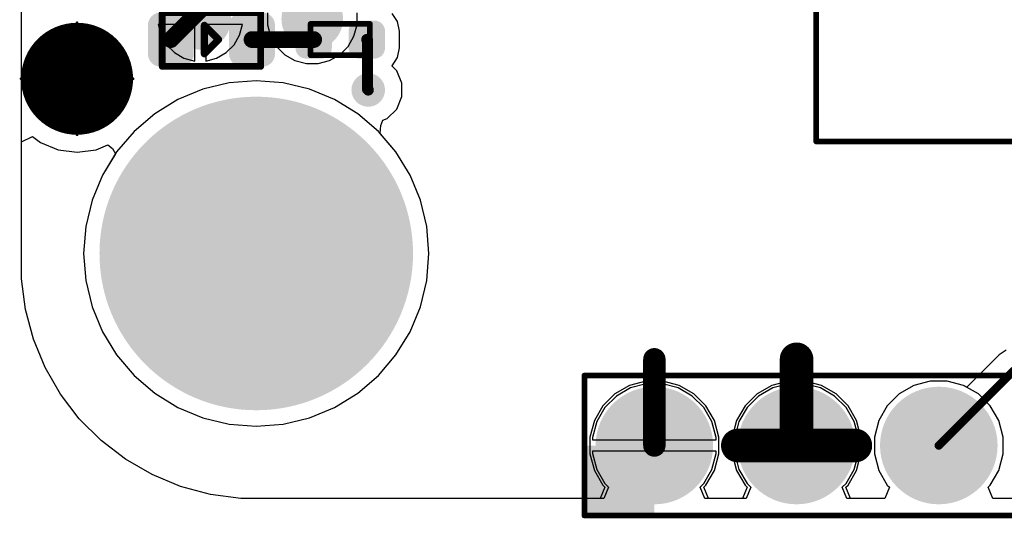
# Model space of a CAD drawing. Header units: inches. Extents: x 0.3 to 40.7, y 0 to 25.4.
# Tile 1 of 15: x 0.3 to 17.9, y 0 to 8.9. Entities that reach past the tile are written whole.
import ezdxf

# ---------------------------------------------------------------- set-up
doc = ezdxf.new("R2010")
doc.units = ezdxf.units.IN
for name, color, linetype in [('BOTTOM', 5, 'Continuous'), ('Bottom Solder', 6, 'Continuous'), ('Pad Holes', 156, 'Continuous'), ('TOP', 1, 'Continuous'), ('Top Assembly', 56, 'Continuous'), ('Top Overlay', 2, 'Continuous'), ('Top Solder', 216, 'Continuous'), ('Via Holes', 16, 'Continuous')]:
    doc.layers.add(name, color=color, linetype=linetype)

# ---------------------------------------------------------------- blocks, each defined once
blk = doc.blocks.new('F_____________1___F_________1_2924')
at = {"layer": 'TOP'}
h = blk.add_hatch(color=1, dxfattribs=at)
edge = h.paths.add_edge_path()
edge.add_arc((0, 0), 0.499999, 0, 360)
at = {"layer": 'Top Solder'}
h = blk.add_hatch(color=216, dxfattribs=at)
edge = h.paths.add_edge_path()
edge.add_arc((0, 0), 0.999998, 0, 360)
at = {"layer": 'TOP'}
for points, const_width in [([(0.499999, 0, 1), (-0.499999, 0, 1)], 1.00000054), ([(-0.7499985, 0, 1), (-0.2499995, 0, 1)], 0.499999), ([(0.2499995, 0, 1), (0.7499985, 0, 1)], 0.499999)]:
    blk.add_lwpolyline(points, format="xyb", close=True, dxfattribs=dict(at, const_width=const_width))
at = {"layer": 'Top Assembly', "const_width": 0.0499999}
for points in [[(0, 0), (0, 1.00000054)], [(0, 0), (-1.00000054, 0)], [(1.00000054, 0), (0, 0)], [(0, -1.00000054), (0, 0)]]:
    blk.add_lwpolyline(points, dxfattribs=at)
at = {"layer": 'Top Assembly'}
for points, const_width in [([(-0.01249934, 1.00000054, 1), (0.01249934, 1.00000054, 1)], 0.02499868), ([(0.499999, 0, 1), (-0.499999, 0, 1)], 0.0499999), ([(-1.01249988, 0, 1), (-0.9875012, 0, 1)], 0.02499868), ([(-0.5124983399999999, 0, 1), (-0.4874996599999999, 0, 1)], 0.02499868), ([(-0.01249934, 0, 1), (0.01249934, 0, 1)], 0.02499868), ([(-0.01249934, 0, 1), (0.01249934, 0, 1)], 0.02499868), ([(-0.01249934, 0, 1), (0.01249934, 0, 1)], 0.02499868), ([(-0.01249934, 0, 1), (0.01249934, 0, 1)], 0.02499868), ([(0.4874996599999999, 0, 1), (0.5124983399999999, 0, 1)], 0.02499868), ([(0.9875012, 0, 1), (1.01249988, 0, 1)], 0.02499868), ([(-0.01249934, -1.00000054, 1), (0.01249934, -1.00000054, 1)], 0.02499868)]:
    blk.add_lwpolyline(points, format="xyb", close=True, dxfattribs=dict(at, const_width=const_width))
blk = doc.blocks.new('LEDC1608X80N_AK_2940')
at = {"layer": 'TOP'}
h = blk.add_hatch(color=1, dxfattribs=at)
edge = h.paths.add_edge_path()
edge.add_arc((-0.54499891, -0.2549982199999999), 0.17999964, 270, 360)
edge.add_line((-0.36499927, -0.2549982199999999), (-0.36499927, 0.2550033))
edge.add_arc((-0.54499891, 0.2550033), 0.17999964, 0, 90)
edge.add_line((-0.54499891, 0.4350029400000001), (-0.9050007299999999, 0.4350029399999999))
edge.add_arc((-0.9050007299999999, 0.2550032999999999), 0.17999964, 90, 180)
edge.add_line((-1.08500037, 0.2550032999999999), (-1.08500037, -0.2549982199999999))
edge.add_arc((-0.9050007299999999, -0.25499822), 0.17999964, 180, 270)
edge.add_line((-0.9050007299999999, -0.43499786), (-0.54499891, -0.43499786))
h = blk.add_hatch(color=1, dxfattribs=at)
edge = h.paths.add_edge_path()
edge.add_arc((0.54499891, 0.2549982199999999), 0.17999964, 90, 180)
edge.add_line((0.36499927, 0.2549982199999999), (0.36499927, -0.2550032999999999))
edge.add_arc((0.54499891, -0.2550033), 0.17999964, 180, 270)
edge.add_line((0.54499891, -0.4350029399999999), (0.9050007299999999, -0.4350029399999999))
edge.add_arc((0.9050007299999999, -0.2550033), 0.17999964, 270, 360)
edge.add_line((1.08500037, -0.2550033), (1.08500037, 0.2549982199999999))
edge.add_arc((0.9050007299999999, 0.2549982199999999), 0.17999964, 0, 90)
edge.add_line((0.9050007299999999, 0.43499786), (0.54499891, 0.43499786))
at = {"layer": 'Top Solder'}
h = blk.add_hatch(color=216, dxfattribs=at)
edge = h.paths.add_edge_path()
edge.add_arc((-0.54499891, -0.2549982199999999), 0.22999954, 270, 360)
edge.add_line((-0.31499937, -0.2549982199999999), (-0.31499937, 0.2550033))
edge.add_arc((-0.54499891, 0.2550033), 0.22999954, 0, 90)
edge.add_line((-0.54499891, 0.48500284), (-0.9050007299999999, 0.4850028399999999))
edge.add_arc((-0.9050007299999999, 0.2550032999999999), 0.22999954, 90, 180)
edge.add_line((-1.13500027, 0.2550033), (-1.13500027, -0.2549982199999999))
edge.add_arc((-0.9050007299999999, -0.25499822), 0.22999954, 180, 270)
edge.add_line((-0.9050007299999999, -0.4849977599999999), (-0.54499891, -0.4849977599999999))
h = blk.add_hatch(color=216, dxfattribs=at)
edge = h.paths.add_edge_path()
edge.add_arc((0.54499891, 0.2549982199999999), 0.22999954, 90, 180)
edge.add_line((0.31499937, 0.25499822), (0.31499937, -0.2550032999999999))
edge.add_arc((0.54499891, -0.2550033), 0.22999954, 180, 270)
edge.add_line((0.54499891, -0.4850028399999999), (0.9050007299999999, -0.4850028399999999))
edge.add_arc((0.9050007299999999, -0.2550033), 0.22999954, 270, 360)
edge.add_line((1.13500027, -0.2550033), (1.13500027, 0.2549982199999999))
edge.add_arc((0.9050007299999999, 0.2549982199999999), 0.22999954, 0, 90)
edge.add_line((0.9050007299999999, 0.4849977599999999), (0.54499891, 0.4849977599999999))
at = {"layer": 'Top Assembly'}
for points, const_width in [([(-0.88000078, 0.48000158), (-0.8800033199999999, -0.4799965)], 0.11999976), ([(0.88000078, 0.48000158), (-0.88000078, 0.48000158)], 0.11999976), ([(0.8800033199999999, -0.4799965), (0.88000078, 0.48000158)], 0.11999976), ([(0.127, 0.25400254), (-0.127, 2.54e-06)], 0.127), ([(0.127, 0.25400254), (0.12699746, -0.254)], 0.127), ([(0.12699746, -0.254), (-0.127, 2.54e-06)], 0.127), ([(0.8800033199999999, -0.4799965), (-0.8800033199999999, -0.4799965)], 0.11999976)]:
    blk.add_lwpolyline(points, dxfattribs=dict(at, const_width=const_width))
for points, const_width in [([(-0.9100007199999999, 0.48000158, 1), (-0.8500008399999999, 0.48000158, 1)], 0.05999988), ([(-0.9100007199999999, 0.48000158, 1), (-0.8500008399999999, 0.48000158, 1)], 0.05999988), ([(0.8500008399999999, 0.48000158, 1), (0.9100007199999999, 0.48000158, 1)], 0.05999988), ([(0.8500008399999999, 0.48000158, 1), (0.9100007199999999, 0.48000158, 1)], 0.05999988), ([(0.09525, 0.25400254, 1), (0.15875, 0.25400254, 1)], 0.0635), ([(0.09525, 0.25400254, 1), (0.15875, 0.25400254, 1)], 0.0635), ([(-0.15875, 2.54e-06, 1), (-0.09525, 2.54e-06, 1)], 0.0635), ([(-0.15875, 2.54e-06, 1), (-0.09525, 2.54e-06, 1)], 0.0635), ([(0.09524746, -0.254, 1), (0.15874746, -0.254, 1)], 0.0635), ([(0.09524746, -0.254, 1), (0.15874746, -0.254, 1)], 0.0635), ([(-0.91000326, -0.4799965, 1), (-0.85000338, -0.4799965, 1)], 0.05999988), ([(-0.91000326, -0.4799965, 1), (-0.85000338, -0.4799965, 1)], 0.05999988), ([(0.85000338, -0.4799965, 1), (0.91000326, -0.4799965, 1)], 0.05999988), ([(0.85000338, -0.4799965, 1), (0.91000326, -0.4799965, 1)], 0.05999988)]:
    blk.add_lwpolyline(points, format="xyb", close=True, dxfattribs=dict(at, const_width=const_width))
blk = doc.blocks.new('RES_0402_2941')
at = {"layer": 'TOP'}
h = blk.add_hatch(color=1, dxfattribs=at)
edge = h.paths.add_edge_path()
edge.add_arc((-0.34025205, -0.14975078), 0.14024864, 270, 360)
edge.add_line((-0.20000341, -0.14975078), (-0.20000341, 0.14975078))
edge.add_arc((-0.34025205, 0.14975078), 0.14024864, 0, 90)
edge.add_line((-0.34025205, 0.28999942), (-0.60975367, 0.28999942))
edge.add_arc((-0.60975367, 0.14975078), 0.14024864, 90, 180)
edge.add_line((-0.75000231, 0.14975078), (-0.75000231, -0.14975078))
edge.add_arc((-0.60975367, -0.14975078), 0.14024864, 180, 270)
edge.add_line((-0.60975367, -0.28999942), (-0.34025205, -0.28999942))
h = blk.add_hatch(color=1, dxfattribs=at)
edge = h.paths.add_edge_path()
edge.add_arc((0.34024697, 0.14974824), 0.14024864, 90, 180)
edge.add_line((0.19999833, 0.14974824), (0.19999833, -0.14975332))
edge.add_arc((0.34024697, -0.14975332), 0.14024864, 180, 270)
edge.add_line((0.34024697, -0.29000196), (0.6097485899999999, -0.29000196))
edge.add_arc((0.6097485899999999, -0.14975332), 0.14024864, 270, 360)
edge.add_line((0.74999723, -0.14975332), (0.74999723, 0.14974824))
edge.add_arc((0.6097485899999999, 0.14974824), 0.14024864, 0, 90)
edge.add_line((0.6097485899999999, 0.28999688), (0.34024697, 0.28999688))
at = {"layer": 'Top Solder'}
h = blk.add_hatch(color=216, dxfattribs=at)
edge = h.paths.add_edge_path()
edge.add_arc((-0.34025205, -0.14975078), 0.19024854, 270, 360)
edge.add_line((-0.15000351, -0.14975078), (-0.15000351, 0.14975078))
edge.add_arc((-0.34025205, 0.14975078), 0.19024854, 0, 90)
edge.add_line((-0.34025205, 0.33999932), (-0.60975367, 0.33999932))
edge.add_arc((-0.60975367, 0.14975078), 0.19024854, 90, 180)
edge.add_line((-0.80000221, 0.14975078), (-0.80000221, -0.14975078))
edge.add_arc((-0.60975367, -0.14975078), 0.19024854, 180, 270)
edge.add_line((-0.60975367, -0.33999932), (-0.34025205, -0.33999932))
h = blk.add_hatch(color=216, dxfattribs=at)
edge = h.paths.add_edge_path()
edge.add_arc((0.34024697, 0.14974824), 0.19024854, 90, 180)
edge.add_line((0.14999843, 0.14974824), (0.14999843, -0.14975332))
edge.add_arc((0.34024697, -0.14975332), 0.19024854, 180, 270)
edge.add_line((0.3402469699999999, -0.34000186), (0.6097485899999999, -0.34000186))
edge.add_arc((0.6097485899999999, -0.14975332), 0.19024854, 270, 360)
edge.add_line((0.79999713, -0.14975332), (0.79999713, 0.14974824))
edge.add_arc((0.6097485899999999, 0.14974824), 0.19024854, 0, 90)
edge.add_line((0.6097485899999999, 0.33999678), (0.34024697, 0.33999678))
at = {"layer": 'Top Assembly', "const_width": 0.0999998}
for points in [[(-0.5299989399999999, 0.27999944), (-0.53000148, -0.2799969)], [(0.53000148, 0.28000452), (-0.5299989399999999, 0.27999944)], [(0.53000148, 0.28000452), (0.5299963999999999, -0.28000198)], [(0.5299963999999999, -0.28000198), (-0.53000148, -0.2799969)]]:
    blk.add_lwpolyline(points, dxfattribs=at)
at = {"layer": 'Top Assembly', "const_width": 0.0499999}
for points in [[(-0.55499762, 0.27999944, 1), (-0.50500026, 0.27999944, 1)], [(-0.55499762, 0.27999944, 1), (-0.50500026, 0.27999944, 1)], [(0.5050028, 0.28000452, 1), (0.55500016, 0.28000452, 1)], [(0.5050028, 0.28000452, 1), (0.55500016, 0.28000452, 1)], [(-0.55500016, -0.2799969, 1), (-0.5050028, -0.2799969, 1)], [(-0.55500016, -0.2799969, 1), (-0.5050028, -0.2799969, 1)], [(0.50499772, -0.28000198, 1), (0.55499508, -0.28000198, 1)], [(0.50499772, -0.28000198, 1), (0.55499508, -0.28000198, 1)]]:
    blk.add_lwpolyline(points, format="xyb", close=True, dxfattribs=at)
blk = doc.blocks.new('TP_1_00MM_B_2943')
at = {"layer": 'BOTTOM'}
h = blk.add_hatch(color=5, dxfattribs=at)
edge = h.paths.add_edge_path()
edge.add_arc((0, 0), 0.499999, 0, 360)
at = {"layer": 'Bottom Solder'}
h = blk.add_hatch(color=6, dxfattribs=at)
edge = h.paths.add_edge_path()
edge.add_arc((0, 0), 0.5499989, 0, 360)
blk = doc.blocks.new('TP_1_00MM_B_2947')
at = {"layer": 'BOTTOM'}
h = blk.add_hatch(color=5, dxfattribs=at)
edge = h.paths.add_edge_path()
edge.add_arc((0, 0), 0.499999, 0, 360)
at = {"layer": 'Bottom Solder'}
h = blk.add_hatch(color=6, dxfattribs=at)
edge = h.paths.add_edge_path()
edge.add_arc((0, 0), 0.5499989, 0, 360)
blk = doc.blocks.new('PKLCS1212E4001_R1_2958')
at = {"layer": 'TOP'}
for points in [[(1.99999981, 6.19999903), (1.99999981, 4.99999889), (-1.99999981, 4.99999889), (-1.99999981, 6.19999903)], [(1.99999981, -4.99999889), (1.99999981, -6.19999903), (-1.99999981, -6.19999903), (-1.99999981, -4.99999889)]]:
    blk.add_hatch(color=1, dxfattribs=at).paths.add_polyline_path(points)
at = {"layer": 'Top Assembly'}
blk.add_hatch(color=56, dxfattribs=at).paths.add_polyline_path([(-5.99998038, 2.99998384), (-2.9999813, 2.99998384), (-2.9999813, 5.99998292), (-5.99998038, 5.99998292)])
at = {"layer": 'Top Solder'}
for points in [[(2.04999971, 6.249998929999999), (2.04999971, 4.949998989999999), (-2.04999971, 4.949998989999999), (-2.04999971, 6.249998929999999)], [(2.04999971, -4.949998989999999), (2.04999971, -6.249998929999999), (-2.04999971, -6.249998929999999), (-2.04999971, -4.949998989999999)]]:
    blk.add_hatch(color=216, dxfattribs=at).paths.add_polyline_path(points)
at = {"layer": 'Top Assembly', "const_width": 0.0999998}
for points in [[(6.000000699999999, 6.000000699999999), (-6.000000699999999, 6.000000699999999)], [(-6.000000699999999, 6.000000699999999), (-6.000000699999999, -6.000000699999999)], [(6.000000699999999, 6.000000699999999), (6.000000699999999, -6.000000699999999)], [(6.000000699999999, -6.000000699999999), (-6.000000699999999, -6.000000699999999)]]:
    blk.add_lwpolyline(points, dxfattribs=at)
at = {"layer": 'Top Assembly', "const_width": 0.0499999}
for points in [[(-6.02499938, 6.000000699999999, 1), (-5.97500202, 6.000000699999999, 1)], [(-6.02499938, 6.000000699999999, 1), (-5.97500202, 6.000000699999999, 1)], [(5.97500202, 6.000000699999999, 1), (6.02499938, 6.000000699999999, 1)], [(5.97500202, 6.000000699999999, 1), (6.02499938, 6.000000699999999, 1)], [(-6.02499938, -6.000000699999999, 1), (-5.97500202, -6.000000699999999, 1)], [(-6.02499938, -6.000000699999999, 1), (-5.97500202, -6.000000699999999, 1)], [(5.97500202, -6.000000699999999, 1), (6.02499938, -6.000000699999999, 1)], [(5.97500202, -6.000000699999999, 1), (6.02499938, -6.000000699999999, 1)]]:
    blk.add_lwpolyline(points, format="xyb", close=True, dxfattribs=at)
at = {"layer": 'Top Overlay', "const_width": 0.2999994}
for points in [[(0, 3.99999962), (-2.00000108, 2.00000108)], [(2.00000108, 2.00000108), (0, 3.99999962)], [(2.00000108, 2.00000108), (-2.00000108, 2.00000108)]]:
    blk.add_lwpolyline(points, dxfattribs=at)
at = {"layer": 'Top Overlay', "const_width": 0.1499997}
for points in [[(-0.07499858, 3.99999962, 1), (0.07499858, 3.99999962, 1)], [(-0.07499858, 3.99999962, 1), (0.07499858, 3.99999962, 1)], [(-2.07499966, 2.00000108, 1), (-1.9250025, 2.00000108, 1)], [(-2.07499966, 2.00000108, 1), (-1.9250025, 2.00000108, 1)], [(1.9250025, 2.00000108, 1), (2.07499966, 2.00000108, 1)], [(1.9250025, 2.00000108, 1), (2.07499966, 2.00000108, 1)]]:
    blk.add_lwpolyline(points, format="xyb", close=True, dxfattribs=at)
blk = doc.blocks.new('PIN_HEADER_2_54___VERT__1_8POS_2960')
at = {"layer": 'BOTTOM'}
h = blk.add_hatch(color=5, dxfattribs=at)
edge = h.paths.add_edge_path()
edge.add_arc((-8.889999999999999, 0), 0.8499983, 0, 360)
h = blk.add_hatch(color=5, dxfattribs=at)
edge = h.paths.add_edge_path()
edge.add_arc((-6.35, 0), 0.8499983, 0, 360)
h = blk.add_hatch(color=5, dxfattribs=at)
edge = h.paths.add_edge_path()
edge.add_arc((-3.81, 0), 0.8499983, 0, 360)
at = {"layer": 'Bottom Solder'}
h = blk.add_hatch(color=6, dxfattribs=at)
edge = h.paths.add_edge_path()
edge.add_arc((-8.889999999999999, 0), 1.0499979, 0, 360)
h = blk.add_hatch(color=6, dxfattribs=at)
edge = h.paths.add_edge_path()
edge.add_arc((-6.35, 0), 1.0499979, 0, 360)
h = blk.add_hatch(color=6, dxfattribs=at)
edge = h.paths.add_edge_path()
edge.add_arc((-3.81, 0), 1.0499979, 0, 360)
at = {"layer": 'Pad Holes'}
h = blk.add_hatch(color=7, dxfattribs=at)
edge = h.paths.add_edge_path()
edge.add_arc((-8.889999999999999, 0), 0.499999, 0, 360)
h = blk.add_hatch(color=7, dxfattribs=at)
edge = h.paths.add_edge_path()
edge.add_arc((-6.35, 0), 0.499999, 0, 360)
h = blk.add_hatch(color=7, dxfattribs=at)
edge = h.paths.add_edge_path()
edge.add_arc((-3.81, 0), 0.499999, 0, 360)
at = {"layer": 'TOP'}
h = blk.add_hatch(color=1, dxfattribs=at)
edge = h.paths.add_edge_path()
edge.add_arc((-8.889999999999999, 0), 0.8499983, 0, 360)
h = blk.add_hatch(color=1, dxfattribs=at)
edge = h.paths.add_edge_path()
edge.add_arc((-6.35, 0), 0.8499983, 0, 360)
h = blk.add_hatch(color=1, dxfattribs=at)
edge = h.paths.add_edge_path()
edge.add_arc((-3.81, 0), 0.8499983, 0, 360)
at = {"layer": 'Top Assembly'}
blk.add_hatch(color=56, dxfattribs=at).paths.add_polyline_path([(-10.14000004, -1.25000004), (-8.889999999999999, -1.25000004), (-8.889999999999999, 0), (-10.14000004, 0)])
at = {"layer": 'Top Solder'}
h = blk.add_hatch(color=216, dxfattribs=at)
edge = h.paths.add_edge_path()
edge.add_arc((-8.889999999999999, 0), 1.0499979, 0, 360)
h = blk.add_hatch(color=216, dxfattribs=at)
edge = h.paths.add_edge_path()
edge.add_arc((-6.35, 0), 1.0499979, 0, 360)
h = blk.add_hatch(color=216, dxfattribs=at)
edge = h.paths.add_edge_path()
edge.add_arc((-3.81, 0), 1.0499979, 0, 360)
at = {"layer": 'Top Assembly', "const_width": 0.0999998}
for points in [[(-10.14000004, 1.25000004), (10.14000004, 1.25000004)], [(-10.14000004, -1.25000004), (-10.14000004, 1.25000004)], [(-10.14000004, -1.25000004), (10.14000004, -1.25000004)]]:
    blk.add_lwpolyline(points, dxfattribs=at)
at = {"layer": 'Top Assembly', "const_width": 0.0499999}
for points in [[(-10.16499872, 1.25000004, 1), (-10.11500136, 1.25000004, 1)], [(-10.16499872, 1.25000004, 1), (-10.11500136, 1.25000004, 1)], [(-10.16499872, -1.25000004, 1), (-10.11500136, -1.25000004, 1)], [(-10.16499872, -1.25000004, 1), (-10.11500136, -1.25000004, 1)]]:
    blk.add_lwpolyline(points, format="xyb", close=True, dxfattribs=at)

msp = doc.modelspace()

# ---------------------------------------------------------------- hatches: boundary and pattern name
at = {"layer": 'BOTTOM'}
h = msp.add_hatch(color=5, dxfattribs=at)
edge = h.paths.add_edge_path()
edge.add_arc((6.4999997, 7.600000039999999), 0.2999994, 0, 360)
h = msp.add_hatch(color=5, dxfattribs=at)
edge = h.paths.add_edge_path()
edge.add_arc((4.500013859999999, 4.68001096), 1.49999954, 0, 360)
at = {"layer": 'Bottom Solder'}
h = msp.add_hatch(color=6, dxfattribs=at)
edge = h.paths.add_edge_path()
edge.add_arc((4.500013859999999, 4.68001096), 2.79999948, 0, 360)
at = {"layer": 'Pad Holes'}
h = msp.add_hatch(color=7, dxfattribs=at)
edge = h.paths.add_edge_path()
edge.add_arc((4.500013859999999, 4.68001096), 1.59999934, 0, 360)
at = {"layer": 'TOP'}
h = msp.add_hatch(color=1, dxfattribs=at)
edge = h.paths.add_edge_path()
edge.add_arc((6.4999997, 7.600000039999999), 0.2999994, 0, 360)
h = msp.add_hatch(color=1, dxfattribs=at)
edge = h.paths.add_edge_path()
edge.add_arc((4.500013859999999, 4.68001096), 1.49999954, 0, 360)
at = {"layer": 'Top Solder'}
h = msp.add_hatch(color=216, dxfattribs=at)
edge = h.paths.add_edge_path()
edge.add_arc((4.500013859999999, 4.68001096), 2.79999948, 0, 360)
at = {"layer": 'Via Holes'}
h = msp.add_hatch(color=7, dxfattribs=at)
edge = h.paths.add_edge_path()
edge.add_arc((6.4999997, 7.600000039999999), 0.1499997, 0, 360)

# ---------------------------------------------------------------- linework, layer by layer
at = {"layer": 'BOTTOM'}
for p, q in [((0.3058795, 4.50000116), (0.30587696, 20.86002178)), ((4.700026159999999, 8.975331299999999), (4.700026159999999, 8.7646891)), ((6.30002296, 8.7646891), (6.30002296, 8.975331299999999)), ((3.40001352, 8.7700104), (2.7462099, 8.7700104)), ((2.7462099, 8.7700104), (2.79739598, 8.578977)), ((3.40001352, 8.116206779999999), (3.40001352, 8.7700104)), ((4.25381674, 8.7700104), (3.600013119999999, 8.7700104)), ((3.600013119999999, 8.7700104), (3.600013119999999, 8.116206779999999)), ((4.20263066, 8.578977), (4.25381674, 8.7700104)), ((4.700026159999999, 8.7646891), (4.754544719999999, 8.5612224)), ((6.2455044, 8.5612224), (6.30002296, 8.7646891)), ((2.79739598, 8.578977), (2.89666172, 8.4070444)), ((4.10336492, 8.4070444), (4.20263066, 8.578977)), ((4.754544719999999, 8.5612224), (4.85986582, 8.378799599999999)), ((6.140183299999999, 8.378799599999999), (6.2455044, 8.5612224)), ((2.89666172, 8.4070444), (3.03704752, 8.2666586)), ((3.03704752, 8.2666586), (3.20898012, 8.16739286)), ((3.79104652, 8.16739286), (3.96297912, 8.2666586)), ((3.96297912, 8.2666586), (4.10336492, 8.4070444)), ((4.85986582, 8.378799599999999), (5.008813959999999, 8.22985146)), ((5.99123516, 8.22985146), (6.140183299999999, 8.378799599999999)), ((3.20898012, 8.16739286), (3.40001352, 8.116206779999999)), ((3.600013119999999, 8.116206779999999), (3.79104652, 8.16739286)), ((5.008813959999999, 8.22985146), (5.19123676, 8.12453036)), ((5.19123676, 8.12453036), (5.39470346, 8.0700118)), ((5.605345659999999, 8.0700118), (5.808812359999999, 8.12453036)), ((5.808812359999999, 8.12453036), (5.99123516, 8.22985146)), ((5.39470346, 8.0700118), (5.605345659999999, 8.0700118)), ((4.500013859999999, 7.76451838), (4.01749006, 7.726542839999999)), ((4.982537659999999, 7.726542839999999), (4.500013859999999, 7.76451838)), ((3.54684838, 7.61355094), (3.0996763, 7.428326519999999)), ((4.01749006, 7.726542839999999), (3.54684838, 7.61355094)), ((5.453179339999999, 7.61355094), (4.982537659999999, 7.726542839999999)), ((5.90035142, 7.428326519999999), (5.453179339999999, 7.61355094)), ((3.0996763, 7.428326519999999), (2.68698472, 7.17542888)), ((6.313043, 7.17542888), (5.90035142, 7.428326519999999)), ((2.68698472, 7.17542888), (2.31893872, 6.8610861)), ((6.681089, 6.8610861), (6.313043, 7.17542888)), ((2.31893872, 6.8610861), (2.00459594, 6.4930401)), ((6.99543178, 6.4930401), (6.681089, 6.8610861)), ((2.00459594, 6.4930401), (1.7516983, 6.08034852)), ((7.248329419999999, 6.08034852), (6.99543178, 6.4930401)), ((1.7516983, 6.08034852), (1.56647388, 5.63317644)), ((7.43355384, 5.63317644), (7.248329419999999, 6.08034852)), ((1.56647388, 5.63317644), (1.45348198, 5.16253476)), ((7.546545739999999, 5.16253476), (7.43355384, 5.63317644)), ((1.45348198, 5.16253476), (1.41550644, 4.68001096)), ((7.58452128, 4.68001096), (7.546545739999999, 5.16253476)), ((1.41550644, 4.68001096), (1.45348198, 4.19748716)), ((7.546545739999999, 4.19748716), (7.58452128, 4.68001096)), ((0.3058795, 4.22510458), (0.3058795, 4.50000116)), ((0.37764212, 3.68001296), (0.3058795, 4.22510458)), ((1.45348198, 4.19748716), (1.56647388, 3.72684548)), ((7.43355384, 3.72684548), (7.546545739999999, 4.19748716)), ((1.56647388, 3.72684548), (1.7516983, 3.2796734)), ((7.248329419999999, 3.2796734), (7.43355384, 3.72684548)), ((0.51994054, 3.1489396), (0.37764212, 3.68001296)), ((1.7516983, 3.2796734), (2.00459594, 2.86698182)), ((6.99543178, 2.86698182), (7.248329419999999, 3.2796734)), ((0.7303389, 2.64099802), (0.51994054, 3.1489396)), ((2.00459594, 2.86698182), (2.31893872, 2.49893582)), ((6.681089, 2.49893582), (6.99543178, 2.86698182)), ((17.76965712, 2.87035748), (17.1890817, 2.28978206)), ((17.89369802, 2.95324022), (17.76965712, 2.87035748)), ((1.00523294, 2.16486486), (0.7303389, 2.64099802)), ((2.31893872, 2.49893582), (2.68698472, 2.18459304)), ((6.313043, 2.18459304), (6.681089, 2.49893582)), ((11.46468116, 2.3540085), (11.18389686, 2.2787737)), ((11.51002524, 2.3540085), (11.46468116, 2.3540085)), ((11.51002524, 1.35001), (11.51002524, 2.3540085)), ((11.75536892, 2.3540085), (11.71002484, 2.3540085)), ((11.71002484, 2.3540085), (11.71002484, 1.35001)), ((12.03615322, 2.2787737), (11.75536892, 2.3540085)), ((13.70614226, 2.32163874), (13.44391012, 2.17023696)), ((13.9986258, 2.4000079), (13.70614226, 2.32163874)), ((14.30142428, 2.4000079), (13.9986258, 2.4000079)), ((14.59390782, 2.32163874), (14.30142428, 2.4000079)), ((14.85613996, 2.17023696), (14.59390782, 2.32163874)), ((16.24614226, 2.32163874), (15.98391012, 2.17023696)), ((16.5386258, 2.4000079), (16.24614226, 2.32163874)), ((16.84142428, 2.4000079), (16.5386258, 2.4000079)), ((17.13390782, 2.32163874), (16.84142428, 2.4000079)), ((17.1890817, 2.28978206), (17.13390782, 2.32163874)), ((1.33992112, 1.72869098), (1.00523294, 2.16486486)), ((2.68698472, 2.18459304), (3.0996763, 1.9316954)), ((5.90035142, 1.9316954), (6.313043, 2.18459304)), ((10.93215238, 2.13342982), (10.72660542, 1.92788286)), ((11.18389686, 2.2787737), (10.93215238, 2.13342982)), ((12.2878977, 2.13342982), (12.03615322, 2.2787737)), ((12.49344466, 1.92788286), (12.2878977, 2.13342982)), ((13.44391012, 2.17023696), (13.22979828, 1.95612512)), ((15.0702518, 1.95612512), (14.85613996, 2.17023696)), ((15.98391012, 2.17023696), (15.76979828, 1.95612512)), ((13.22979828, 1.95612512), (13.0783965, 1.69389298)), ((15.22165358, 1.69389298), (15.0702518, 1.95612512)), ((15.76979828, 1.95612512), (15.6183965, 1.69389298)), ((3.0996763, 1.9316954), (3.54684838, 1.74647098)), ((5.453179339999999, 1.74647098), (5.90035142, 1.9316954)), ((10.72660542, 1.92788286), (10.58126154, 1.67613838)), ((12.63878854, 1.67613838), (12.49344466, 1.92788286)), ((1.72870368, 1.33990842), (1.33992112, 1.72869098)), ((3.54684838, 1.74647098), (4.01749006, 1.63347908)), ((4.01749006, 1.63347908), (4.500013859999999, 1.59550354)), ((4.500013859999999, 1.59550354), (4.982537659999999, 1.63347908)), ((4.982537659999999, 1.63347908), (5.453179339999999, 1.74647098)), ((10.58126154, 1.67613838), (10.50602674, 1.39535408)), ((12.71402334, 1.39535408), (12.63878854, 1.67613838)), ((13.0783965, 1.69389298), (13.00002734, 1.40140944)), ((15.30002274, 1.40140944), (15.22165358, 1.69389298)), ((15.6183965, 1.69389298), (15.54002734, 1.40140944)), ((2.16488772, 1.00521516), (1.72870368, 1.33990842)), ((10.50602674, 1.39535408), (10.50602674, 1.35001)), ((10.50602674, 1.35001), (11.51002524, 1.35001)), ((11.71002484, 1.35001), (12.71402334, 1.35001)), ((12.71402334, 1.35001), (12.71402334, 1.39535408)), ((13.00002734, 1.40140944), (13.00002734, 1.09861096)), ((15.30002274, 1.09861096), (15.30002274, 1.40140944)), ((15.54002734, 1.40140944), (15.54002734, 1.09861096)), ((12.71402334, 1.1500104), (10.50602674, 1.1500104)), ((10.50602674, 1.1500104), (10.50602674, 1.10466632)), ((10.50602674, 1.10466632), (10.58126154, 0.82388202)), ((12.63878854, 0.82388202), (12.71402334, 1.10466632)), ((12.71402334, 1.10466632), (12.71402334, 1.1500104)), ((13.00002734, 1.09861096), (13.0783965, 0.80612742)), ((15.22165358, 0.80612742), (15.30002274, 1.09861096)), ((15.54002734, 1.09861096), (15.6183965, 0.80612742)), ((2.64101072, 0.7303261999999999), (2.16488772, 1.00521516)), ((3.1489523, 0.51992784), (2.64101072, 0.7303261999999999)), ((10.58126154, 0.82388202), (10.72660542, 0.5721375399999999)), ((12.49344466, 0.5721375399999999), (12.63878854, 0.82388202)), ((13.0783965, 0.80612742), (13.22979828, 0.54389528)), ((15.0702518, 0.54389528), (15.22165358, 0.80612742)), ((15.6183965, 0.80612742), (15.76979828, 0.54389528)), ((10.72660542, 0.5721375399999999), (10.79287656, 0.5058663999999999)), ((12.42717352, 0.5058663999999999), (12.49344466, 0.5721375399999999)), ((13.22979828, 0.54389528), (13.26782462, 0.5058689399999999)), ((15.03222546, 0.5058689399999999), (15.0702518, 0.54389528)), ((15.76979828, 0.54389528), (15.80782462, 0.5058689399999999)), ((3.68002058, 0.37762942), (3.1489523, 0.51992784)), ((4.22511982, 0.3058668), (3.68002058, 0.37762942)), ((10.79287656, 0.5058663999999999), (10.71003192, 0.3058668)), ((12.51001816, 0.3058668), (12.42717352, 0.5058663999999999)), ((13.26782462, 0.5058689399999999), (13.18498252, 0.3058668)), ((15.11506756, 0.3058668), (15.03222546, 0.5058689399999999)), ((15.80782462, 0.5058689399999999), (15.72498252, 0.3058668)), ((4.5000164, 0.3058642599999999), (4.22511982, 0.3058668)), ((10.71003192, 0.3058668), (4.5000164, 0.3058642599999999)), ((13.18498252, 0.3058668), (12.51001816, 0.3058668)), ((15.72498252, 0.3058668), (15.11506756, 0.3058668))]:
    msp.add_line(p, q, dxfattribs=at)
for points, const_width in [([(11.61002504, 1.2500102), (11.61002504, 2.79002236)], 0.3999992), ([(16.69002504, 1.2500102), (18.04001472, 2.59999988)], 0.1499997)]:
    msp.add_lwpolyline(points, dxfattribs=dict(at, const_width=const_width))
for points, const_width in [([(11.51002524, 2.79002236, 1), (11.71002484, 2.79002236, 1)], 0.1999996), ([(11.51002524, 1.2500102, 1), (11.71002484, 1.2500102, 1)], 0.1999996), ([(16.65252448, 1.2500102, 1), (16.7275256, 1.2500102, 1)], 0.07499858)]:
    msp.add_lwpolyline(points, format="xyb", close=True, dxfattribs=dict(at, const_width=const_width))
at = {"layer": 'TOP'}
for p, q in [((7.0244589, 8.821552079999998), (6.92715404, 8.967175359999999)), ((7.05862698, 8.64977442), (7.0244589, 8.821552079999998)), ((7.05862698, 8.35027286), (7.05862698, 8.64977442)), ((7.0244589, 8.178495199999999), (7.05862698, 8.35027286)), ((6.927156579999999, 8.03287446), (7.0244589, 8.178495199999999)), ((6.92612534, 8.02240204), (6.927156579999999, 8.03287446)), ((7.008655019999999, 7.93987236), (6.92612534, 8.02240204)), ((7.099998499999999, 7.71934702), (7.008655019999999, 7.93987236)), ((7.099998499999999, 7.48065306), (7.099998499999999, 7.71934702)), ((7.008655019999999, 7.26012772), (7.099998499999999, 7.48065306)), ((6.839872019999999, 7.091344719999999), (7.008655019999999, 7.26012772)), ((6.72271198, 6.96645546), (6.758774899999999, 7.057753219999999)), ((6.758774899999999, 7.057753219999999), (6.839872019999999, 7.091344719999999)), ((6.71388802, 6.822681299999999), (6.72271198, 6.96645546)), ((0.3058795, 6.6721101), (0.5058791, 6.770738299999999)), ((0.5058791, 6.770738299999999), (0.64439292, 6.664454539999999)), ((6.99543178, 6.4930401), (6.71388802, 6.822681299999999)), ((0.3058795, 4.50000116), (0.3058795, 6.6721101)), ((0.64439292, 6.664454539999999), (0.9606330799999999, 6.533464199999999)), ((0.9606330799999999, 6.533464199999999), (1.29999994, 6.4887856)), ((1.29999994, 6.4887856), (1.6393668, 6.533464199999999)), ((1.6393668, 6.533464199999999), (1.85207148, 6.621569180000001)), ((1.85207148, 6.621569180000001), (1.9324574, 6.553829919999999)), ((1.9324574, 6.553829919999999), (1.98425054, 6.459839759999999)), ((1.98425054, 6.459839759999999), (1.7516983, 6.08034852)), ((7.248329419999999, 6.08034852), (6.99543178, 6.4930401)), ((1.7516983, 6.08034852), (1.56647388, 5.63317644)), ((7.43355384, 5.63317644), (7.248329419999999, 6.08034852)), ((1.56647388, 5.63317644), (1.45348198, 5.16253476)), ((7.546545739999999, 5.16253476), (7.43355384, 5.63317644)), ((1.45348198, 5.16253476), (1.41550644, 4.68001096)), ((7.58452128, 4.68001096), (7.546545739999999, 5.16253476)), ((1.41550644, 4.68001096), (1.45348198, 4.19748716)), ((7.546545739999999, 4.19748716), (7.58452128, 4.68001096)), ((0.3058795, 4.22510458), (0.3058795, 4.50000116)), ((0.37764212, 3.68001296), (0.3058795, 4.22510458)), ((1.45348198, 4.19748716), (1.56647388, 3.72684548)), ((7.43355384, 3.72684548), (7.546545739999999, 4.19748716)), ((1.56647388, 3.72684548), (1.7516983, 3.2796734)), ((7.248329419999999, 3.2796734), (7.43355384, 3.72684548)), ((0.51994054, 3.1489396), (0.37764212, 3.68001296)), ((1.7516983, 3.2796734), (2.00459594, 2.86698182)), ((6.99543178, 2.86698182), (7.248329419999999, 3.2796734)), ((0.7303389, 2.64099802), (0.51994054, 3.1489396)), ((2.00459594, 2.86698182), (2.31893872, 2.49893582)), ((6.681089, 2.49893582), (6.99543178, 2.86698182)), ((1.00523294, 2.16486486), (0.7303389, 2.64099802)), ((2.31893872, 2.49893582), (2.68698472, 2.18459304)), ((6.313043, 2.18459304), (6.681089, 2.49893582)), ((11.16614226, 2.32163874), (10.90391012, 2.17023696)), ((11.4586258, 2.4000079), (11.16614226, 2.32163874)), ((11.76142428, 2.4000079), (11.4586258, 2.4000079)), ((12.05390782, 2.32163874), (11.76142428, 2.4000079)), ((12.31613996, 2.17023696), (12.05390782, 2.32163874)), ((14.00468116, 2.3540085), (13.72389686, 2.2787737)), ((14.05002524, 2.3540085), (14.00468116, 2.3540085)), ((14.05002524, 1.35001), (14.05002524, 2.3540085)), ((14.29536892, 2.3540085), (14.25002484, 2.3540085)), ((14.25002484, 2.3540085), (14.25002484, 1.35001)), ((14.57615322, 2.2787737), (14.29536892, 2.3540085)), ((16.24614226, 2.32163874), (15.98391012, 2.17023696)), ((16.5386258, 2.4000079), (16.24614226, 2.32163874)), ((16.84142428, 2.4000079), (16.5386258, 2.4000079)), ((17.13390782, 2.32163874), (16.84142428, 2.4000079)), ((17.39613996, 2.17023696), (17.13390782, 2.32163874)), ((1.33992112, 1.72869098), (1.00523294, 2.16486486)), ((2.68698472, 2.18459304), (3.0996763, 1.9316954)), ((5.90035142, 1.9316954), (6.313043, 2.18459304)), ((10.90391012, 2.17023696), (10.68979828, 1.95612512)), ((12.5302518, 1.95612512), (12.31613996, 2.17023696)), ((13.47215238, 2.13342982), (13.26660542, 1.92788286)), ((13.72389686, 2.2787737), (13.47215238, 2.13342982)), ((14.8278977, 2.13342982), (14.57615322, 2.2787737)), ((15.03344466, 1.92788286), (14.8278977, 2.13342982)), ((15.98391012, 2.17023696), (15.76979828, 1.95612512)), ((17.6102518, 1.95612512), (17.39613996, 2.17023696)), ((10.68979828, 1.95612512), (10.5383965, 1.69389298)), ((12.68165358, 1.69389298), (12.5302518, 1.95612512)), ((15.76979828, 1.95612512), (15.6183965, 1.69389298)), ((17.76165358, 1.69389298), (17.6102518, 1.95612512)), ((3.0996763, 1.9316954), (3.54684838, 1.74647098)), ((5.453179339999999, 1.74647098), (5.90035142, 1.9316954)), ((13.26660542, 1.92788286), (13.12126154, 1.67613838)), ((15.17878854, 1.67613838), (15.03344466, 1.92788286)), ((1.72870368, 1.33990842), (1.33992112, 1.72869098)), ((3.54684838, 1.74647098), (4.01749006, 1.63347908)), ((4.01749006, 1.63347908), (4.500013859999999, 1.59550354)), ((4.500013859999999, 1.59550354), (4.982537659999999, 1.63347908)), ((4.982537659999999, 1.63347908), (5.453179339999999, 1.74647098)), ((10.5383965, 1.69389298), (10.46002734, 1.40140944)), ((12.76002274, 1.40140944), (12.68165358, 1.69389298)), ((13.12126154, 1.67613838), (13.04602674, 1.39535408)), ((15.25402334, 1.39535408), (15.17878854, 1.67613838)), ((15.6183965, 1.69389298), (15.54002734, 1.40140944)), ((17.84002274, 1.40140944), (17.76165358, 1.69389298)), ((2.16488772, 1.00521516), (1.72870368, 1.33990842)), ((10.46002734, 1.40140944), (10.46002734, 1.09861096)), ((12.76002274, 1.09861096), (12.76002274, 1.40140944)), ((13.04602674, 1.39535408), (13.04602674, 1.35001)), ((13.04602674, 1.35001), (14.05002524, 1.35001)), ((14.25002484, 1.35001), (15.25402334, 1.35001)), ((15.25402334, 1.35001), (15.25402334, 1.39535408)), ((15.54002734, 1.40140944), (15.54002734, 1.09861096)), ((17.84002274, 1.09861096), (17.84002274, 1.40140944)), ((10.46002734, 1.09861096), (10.5383965, 0.80612742)), ((12.68165358, 0.80612742), (12.76002274, 1.09861096)), ((15.25402334, 1.1500104), (13.04602674, 1.1500104)), ((13.04602674, 1.1500104), (13.04602674, 1.10466632)), ((13.04602674, 1.10466632), (13.12126154, 0.82388202)), ((15.17878854, 0.82388202), (15.25402334, 1.10466632)), ((15.25402334, 1.10466632), (15.25402334, 1.1500104)), ((15.54002734, 1.09861096), (15.6183965, 0.80612742)), ((17.76165358, 0.80612742), (17.84002274, 1.09861096)), ((2.64101072, 0.7303261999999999), (2.16488772, 1.00521516)), ((3.1489523, 0.51992784), (2.64101072, 0.7303261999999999)), ((10.5383965, 0.80612742), (10.68979828, 0.54389528)), ((12.5302518, 0.54389528), (12.68165358, 0.80612742)), ((13.12126154, 0.82388202), (13.26660542, 0.5721375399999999)), ((15.03344466, 0.5721375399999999), (15.17878854, 0.82388202)), ((15.6183965, 0.80612742), (15.76979828, 0.54389528)), ((17.6102518, 0.54389528), (17.76165358, 0.80612742)), ((10.68979828, 0.54389528), (10.72782716, 0.5058663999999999)), ((12.49222292, 0.5058663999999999), (12.5302518, 0.54389528)), ((13.26660542, 0.5721375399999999), (13.33287402, 0.5058689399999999)), ((14.96717606, 0.5058689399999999), (15.03344466, 0.5721375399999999)), ((15.76979828, 0.54389528), (15.80782462, 0.5058689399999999)), ((17.57222546, 0.5058689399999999), (17.6102518, 0.54389528)), ((3.68002058, 0.37762942), (3.1489523, 0.51992784)), ((4.22511982, 0.3058668), (3.68002058, 0.37762942)), ((10.72782716, 0.5058663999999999), (10.64498252, 0.3058668)), ((12.57506756, 0.3058668), (12.49222292, 0.5058663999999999)), ((13.33287402, 0.5058689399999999), (13.25003192, 0.3058668)), ((15.05001816, 0.3058668), (14.96717606, 0.5058689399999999)), ((15.80782462, 0.5058689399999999), (15.72498252, 0.3058668)), ((17.65506756, 0.30586934), (17.57222546, 0.5058689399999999)), ((4.5000164, 0.3058642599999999), (4.22511982, 0.3058668)), ((10.64498252, 0.3058668), (4.5000164, 0.3058642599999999)), ((13.25003192, 0.3058668), (12.57506756, 0.3058668)), ((15.72498252, 0.3058668), (15.05001816, 0.3058668)), ((18.26498252, 0.30586934), (17.65506756, 0.30586934))]:
    msp.add_line(p, q, dxfattribs=at)
for points, const_width in [([(2.9750004, 8.50002618), (3.97998188, 9.50500766)], 0.2999994), ([(4.42500004, 8.5000211), (5.52499784, 8.5000211)], 0.2999994), ([(5.52499784, 8.5000211), (5.52500292, 8.50002618)], 0.2999994), ([(6.47500356, 8.50002364), (6.4875029, 8.4875243)], 0.1999996), ([(6.4875029, 7.612496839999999), (6.4875029, 8.4875243)], 0.1999996), ([(6.4875029, 7.612496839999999), (6.4999997, 7.600000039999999)], 0.1999996), ([(14.15002504, 1.2500102), (14.15002504, 2.79002236)], 0.5999987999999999), ([(13.1000373, 1.2500102), (14.15002504, 1.2500102)], 0.5999987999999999), ([(14.15002504, 1.2500102), (15.20001278, 1.2500102)], 0.5999987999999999)]:
    msp.add_lwpolyline(points, dxfattribs=dict(at, const_width=const_width))
for points, const_width in [([(2.90000182, 8.50002618, 1), (3.04999898, 8.50002618, 1)], 0.1499997), ([(4.35000146, 8.5000211, 1), (4.49999862, 8.5000211, 1)], 0.1499997), ([(5.44999926, 8.5000211, 1), (5.59999642, 8.5000211, 1)], 0.1499997), ([(5.44999926, 8.5000211, 1), (5.59999642, 8.5000211, 1)], 0.1499997), ([(5.45000434, 8.50002618, 1), (5.600001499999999, 8.50002618, 1)], 0.1499997), ([(6.425003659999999, 8.50002364, 1), (6.52500346, 8.50002364, 1)], 0.0999998), ([(6.437502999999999, 8.4875243, 1), (6.5375028, 8.4875243, 1)], 0.0999998), ([(6.437502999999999, 8.4875243, 1), (6.5375028, 8.4875243, 1)], 0.0999998), ([(6.437502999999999, 7.612496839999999, 1), (6.5375028, 7.612496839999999, 1)], 0.0999998), ([(6.437502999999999, 7.612496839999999, 1), (6.5375028, 7.612496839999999, 1)], 0.0999998), ([(6.449999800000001, 7.600000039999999, 1), (6.5499996, 7.600000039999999, 1)], 0.0999998), ([(14.00002534, 2.79002236, 1), (14.30002474, 2.79002236, 1)], 0.2999994), ([(12.9500376, 1.2500102, 1), (13.250037, 1.2500102, 1)], 0.2999994), ([(14.00002534, 1.2500102, 1), (14.30002474, 1.2500102, 1)], 0.2999994), ([(14.00002534, 1.2500102, 1), (14.30002474, 1.2500102, 1)], 0.2999994), ([(14.00002534, 1.2500102, 1), (14.30002474, 1.2500102, 1)], 0.2999994), ([(15.05001308, 1.2500102, 1), (15.35001248, 1.2500102, 1)], 0.2999994)]:
    msp.add_lwpolyline(points, format="xyb", close=True, dxfattribs=dict(at, const_width=const_width))

# ---------------------------------------------------------------- block references
for name, p, rotation in [('PKLCS1212E4001_R1_2958', (20.50002504, 12.6800102), 180), ('TP_1_00MM_B_2943', (3.50001332, 8.8700102), 90), ('LEDC1608X80N_AK_2940', (3.70000022, 8.50002364), 180), ('F_____________1___F_________1_2924', (1.29999994, 7.799999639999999), 270), ('RES_0402_2941', (6.000000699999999, 8.50002364), 180)]:
    msp.add_blockref(name, p, dxfattribs=dict(rotation=rotation))
for name, p in [('TP_1_00MM_B_2947', (5.500024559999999, 8.8700102)), ('PIN_HEADER_2_54___VERT__1_8POS_2960', (20.50002504, 1.2500102))]:
    msp.add_blockref(name, p)

doc.saveas('drawing.dxf')
